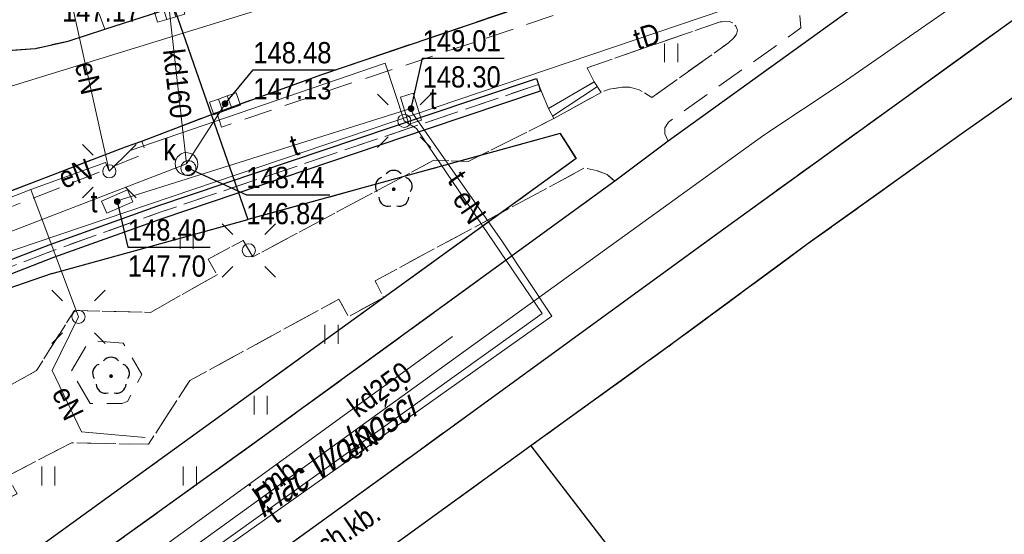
# Model space of a CAD drawing. Header units: metres. Extents: x 5548743 to 5556416, y 5707500 to 5714000.
# Tile 185 of 203: x 5554468 to 5554520, y 5710513 to 5710540. Entities that reach past the tile are written whole.
import ezdxf
from ezdxf.enums import TextEntityAlignment as Align

# ---------------------------------------------------------------- set-up
doc = ezdxf.new("R2010")
doc.units = ezdxf.units.M
doc.header["$MEASUREMENT"] = 0
for name, pattern in [('1.5_0.75', [2.25, 1.5, -0.75]), ('2.25_0.75', [3, 2.25, -0.75]), ('219-1000', [0])]:
    doc.linetypes.add(name, pattern=pattern)
doc.layers.get('0').update_dxf_attribs({"color": 2, "linetype": 'CONTINUOUS', "lineweight": 5})
for name, color, linetype in [('218-kontur użytku gruntowego', 7, 'CONTINUOUS'), ('219-działka ewidencyjna', 7, 'CONTINUOUS'), ('994-Nazwa ulicy', 7, 'CONTINUOUS'), ('chodnik', 7, 'CONTINUOUS'), ('chodnik-Atr17', 7, 'CONTINUOUS'), ('drzewo liściaste', 7, 'CONTINUOUS'), ('jezdnia', 7, 'CONTINUOUS'), ('jezdnia-Atr17', 7, 'CONTINUOUS'), ('komora podziemna', 7, 'CONTINUOUS'), ('kratka ściekowa', 7, 'CONTINUOUS'), ('krawężnik', 7, 'CONTINUOUS'), ('latarnia', 7, 'CONTINUOUS'), ('przewód elektroenergetyczny podziemny', 7, 'CONTINUOUS'), ('przewód elektroenergetyczny podziemny-Atr1', 7, 'CONTINUOUS'), ('przewód kanalizacyjny', 7, 'CONTINUOUS'), ('przewód kanalizacyjny-Atr1', 7, 'CONTINUOUS'), ('przewód telekomunikacyjny podziemny', 7, 'CONTINUOUS'), ('przewód telekomunikacyjny podziemny-Atr1', 7, 'CONTINUOUS'), ('przewód wodociągowy', 7, 'CONTINUOUS'), ('rzedna', 7, 'CONTINUOUS'), ('rzedna-Atr2', 7, 'CONTINUOUS'), ('rzedna-Atr3', 7, 'CONTINUOUS'), ('schody w ciągu komunikacyjnym', 7, 'CONTINUOUS'), ('szafa telekomunikacyjna lub kontener', 7, 'CONTINUOUS'), ('szafa telekomunikacyjna lub kontener-Atr17', 7, 'CONTINUOUS'), ('słup przewodów napowietrznych', 7, 'CONTINUOUS'), ('trawnik', 7, 'CONTINUOUS'), ('właz do komory lub kanału - okrągły', 7, 'CONTINUOUS'), ('właz do komory lub kanału - okrągły-Atr17', 7, 'CONTINUOUS'), ('ściana oporowa (linia)', 7, 'CONTINUOUS')]:
    doc.layers.add(name, color=color, linetype=linetype)
doc.styles.get("Standard").update_dxf_attribs({"font": 'Working1250', "width": 0.75})
doc.linetypes.add('otdn_1000', pattern='A,7,0,[21,ksztalty.shx,S=0.7,R=0,X=0,Y=0]', length=7)

# ---------------------------------------------------------------- blocks, each defined once
blk = doc.blocks.new('OP021')
at = {"linetype": 'Continuous', "lineweight": 13}
h = blk.add_hatch(color=0, dxfattribs=at)
edge = h.paths.add_edge_path()
edge.add_arc((0, 0), 0.1, 0, 360)
at = {"color": 0, "linetype": 'Continuous', "lineweight": -3}
for centre, start, end in [((-0.476, 0.154), 110.388, 213.756), ((0, 0.5), 38.316, 141.684), ((0.476, 0.154), 326.244, 69.612), ((-0.294, -0.404), 182.272, 285.64), ((0.294, -0.404), 254.36, 357.728), ((0.294, -0.404), 254.36, 357.728)]:
    blk.add_arc(centre, 0.5, start, end, dxfattribs=at)
blk = doc.blocks.new('SM01')
at = {"color": 0, "linetype": 'Continuous', "lineweight": 13}
for p, q in [((-0.848, 0.848), (-1.414, 1.414)), ((0.849, 0.848), (1.414, 1.414)), ((-0.848, -0.849), (-1.414, -1.414)), ((0.849, -0.849), (1.414, -1.414))]:
    blk.add_line(p, q, dxfattribs=at)
blk.add_circle((0, 0), 0.35, dxfattribs=at)
blk = doc.blocks.new('US20')
at = {"color": 0, "linetype": 'Continuous', "lineweight": 13}
for p, q in [((-0.75, -0.35), (-0.75, 0.35)), ((-0.75, 0.35), (0.75, 0.35)), ((0.75, -0.35), (0.75, 0.35)), ((-0.75, -0.35), (0.75, -0.35))]:
    blk.add_line(p, q, dxfattribs=at)
blk = doc.blocks.new('PW01')
at = {"linetype": 'Continuous', "lineweight": 13}
h = blk.add_hatch(color=0, dxfattribs=at)
edge = h.paths.add_edge_path()
edge.add_arc((0, 0), 0.18, 0, 360)
blk = doc.blocks.new('TU04')
at = {"color": 0, "linetype": 'Continuous', "lineweight": 13}
for p, q in [((0, 0), (0, 1)), ((0.7, 0), (0.7, 1))]:
    blk.add_line(p, q, dxfattribs=at)
blk = doc.blocks.new('US05')
at = {"color": 0, "linetype": 'Continuous', "lineweight": 13}
for p, q in [((-0.75, -0.35), (-0.75, 0.35)), ((-0.75, 0.35), (-0.25, 0.35)), ((-0.25, -0.35), (-0.25, 0.35)), ((-0.25, 0.35), (0.25, 0.35)), ((0.25, -0.35), (0.25, 0.35)), ((0.25, 0.35), (0.75, 0.35)), ((0.75, -0.35), (0.75, 0.35)), ((-0.75, -0.35), (-0.25, -0.35)), ((-0.25, -0.35), (0.25, -0.35)), ((0.25, -0.35), (0.75, -0.35))]:
    blk.add_line(p, q, dxfattribs=at)
blk = doc.blocks.new('US22')
at = {"color": 0, "linetype": 'Continuous', "lineweight": 0}
blk.add_circle((0, 0), 0.4, dxfattribs=at)
blk = doc.blocks.new('US15')
at = {"color": 0, "linetype": 'Continuous', "lineweight": 13}
blk.add_circle((0, 0), 0.35, dxfattribs=at)

msp = doc.modelspace()

# ---------------------------------------------------------------- linework, layer by layer
at = {"layer": '218-kontur użytku gruntowego', "color": 70, "linetype": '1.5_0.75', "lineweight": 18, "flags": 128}
for points in [[(5554523.91, 5710538.26), (5554517.53, 5710533.78)], [(5554517.53, 5710533.78), (5554523.91, 5710538.26)], [(5554496.29, 5710533.81), (5554479.74, 5710529.25)], [(5554479.74, 5710529.25), (5554496.29, 5710533.81)], [(5554497.13, 5710532.48), (5554496.29, 5710533.81)], [(5554496.29, 5710533.81), (5554497.13, 5710532.48)], [(5554517.53, 5710533.78), (5554509.44, 5710527.98)], [(5554509.44, 5710527.98), (5554517.53, 5710533.78)], [(5554450.01, 5710498.41), (5554497.13, 5710532.48)], [(5554497.13, 5710532.48), (5554450.01, 5710498.41)], [(5554479.74, 5710529.25), (5554469.37, 5710526.39)], [(5554469.37, 5710526.39), (5554479.74, 5710529.25)], [(5554509.44, 5710527.98), (5554502.24, 5710522.68)], [(5554502.24, 5710522.68), (5554509.44, 5710527.98)], [(5554469.37, 5710526.39), (5554455.19, 5710521.51)], [(5554455.19, 5710521.51), (5554469.37, 5710526.39)], [(5554502.24, 5710522.68), (5554494.74, 5710517.27)], [(5554494.74, 5710517.27), (5554502.24, 5710522.68)], [(5554494.74, 5710517.27), (5554487.22, 5710511.83)], [(5554487.22, 5710511.83), (5554494.74, 5710517.27)]]:
    msp.add_lwpolyline(points, dxfattribs=at)
at = {"layer": '219-działka ewidencyjna', "color": 94, "linetype": '219-1000', "lineweight": 30, "flags": 128}
for points in [[(5554473.56, 5710547.01), (5554479.74, 5710529.25)], [(5554523.91, 5710538.26), (5554517.53, 5710533.78)], [(5554496.29, 5710533.81), (5554479.74, 5710529.25)], [(5554496.29, 5710533.81), (5554497.13, 5710532.48)], [(5554517.53, 5710533.78), (5554509.44, 5710527.98)], [(5554497.13, 5710532.48), (5554450.01, 5710498.41)], [(5554469.37, 5710526.39), (5554479.74, 5710529.25)], [(5554509.44, 5710527.98), (5554502.24, 5710522.68)], [(5554469.37, 5710526.39), (5554455.19, 5710521.51)], [(5554502.24, 5710522.68), (5554494.74, 5710517.27)], [(5554494.74, 5710517.27), (5554487.22, 5710511.83)], [(5554494.74, 5710517.27), (5554503.66, 5710505.67)]]:
    msp.add_lwpolyline(points, dxfattribs=at)
at = {"layer": 'chodnik', "color": 252, "linetype": '1.5_0.75', "lineweight": 18, "flags": 128}
for points in [[(5554443.41, 5710483.75), (5554443.48, 5710483.32), (5554444.89, 5710481.41), (5554456.15, 5710489.37), (5554463.92, 5710495.09), (5554471.81, 5710500.87), (5554478.92, 5710505.94), (5554487.22, 5710511.83), (5554494.74, 5710517.27), (5554502.24, 5710522.68), (5554509.44, 5710527.98), (5554517.53, 5710533.78), (5554523.91, 5710538.26), (5554526.95, 5710540.3), (5554530.39, 5710542.48), (5554529.99, 5710543.17), (5554531.67, 5710544.37), (5554540.15, 5710548.3), (5554542.17, 5710544.15), (5554543.16, 5710544.62), (5554541.6, 5710547.89), (5554545.78, 5710549.93), (5554545.46, 5710550.59), (5554552.12, 5710553.48), (5554553.39, 5710550.56), (5554546.96, 5710547.54), (5554547.39, 5710546.68), (5554550.44, 5710548.15), (5554556.72, 5710551.2), (5554557.91, 5710550.65), (5554560.57, 5710542.33), (5554562.25, 5710537.06), (5554562.95, 5710534.86), (5554564.19, 5710535.17), (5554563.68, 5710537.46), (5554563.06, 5710540.12), (5554562.14, 5710542.87), (5554557.72, 5710555.64), (5554557.27, 5710556.62), (5554556.75, 5710557.41), (5554555.64, 5710558.2), (5554554.78, 5710558.61), (5554553.78, 5710558.9), (5554553.05, 5710558.68), (5554534.16, 5710549.88), (5554521.64, 5710540.81), (5554505.22, 5710528.95), (5554488.48, 5710516.77), (5554467.28, 5710501.44), (5554443.47, 5710484.11)], [(5554428.68, 5710510.32), (5554428.71, 5710509.3), (5554428.85, 5710508.67), (5554429.18, 5710508.02), (5554431.12, 5710505.17), (5554431.32, 5710505.12), (5554431.07, 5710506.29), (5554431.03, 5710507.25), (5554431.24, 5710508.44), (5554431.65, 5710509.37), (5554432.29, 5710510.32), (5554433.29, 5710511.27), (5554434, 5710511.81), (5554444.33, 5710517.21), (5554446.4, 5710513.15), (5554444.44, 5710509.96), (5554443.56, 5710510), (5554443.1, 5710510.82), (5554441.95, 5710510.8), (5554441.42, 5710509.98), (5554440.44, 5710509.96), (5554439.99, 5710509.05), (5554440.34, 5710508.14), (5554439.92, 5710507.26), (5554440.52, 5710506.42), (5554441.51, 5710506.3), (5554441.99, 5710505.52), (5554443.06, 5710505.47), (5554444.6, 5710506.4), (5554445.11, 5710507), (5554446.04, 5710505.19), (5554445.25, 5710505.1), (5554444.66, 5710504.35), (5554443.68, 5710504.28), (5554443.05, 5710503.38), (5554443.6, 5710502.46), (5554443.17, 5710501.64), (5554443.67, 5710500.76), (5554444.68, 5710500.67), (5554445.14, 5710499.85), (5554446.21, 5710499.93), (5554446.83, 5710500.71), (5554447.76, 5710500.74), (5554448.26, 5710501.67), (5554447.82, 5710502.52), (5554448.35, 5710503.32), (5554451.99, 5710503.2), (5554454.86, 5710499.22), (5554457.35, 5710501.07), (5554454.72, 5710504.86), (5554456.51, 5710508.06), (5554456.13, 5710508.89), (5554456.44, 5710509.78), (5554456.55, 5710509.97), (5554465.15, 5710514.6), (5554465.57, 5710513.75), (5554467.51, 5710514.73), (5554466.99, 5710515.66), (5554470.4, 5710517.43), (5554474.47, 5710517.35), (5554476.66, 5710520.72), (5554484.57, 5710525.04), (5554485.07, 5710524.1), (5554486.93, 5710525.13), (5554486.48, 5710526.01), (5554497.58, 5710531.99), (5554498.19, 5710531.86), (5554498.78, 5710531.64), (5554499.18, 5710531.28), (5554502.01, 5710533.41), (5554501.83, 5710533.8), (5554501.84, 5710534.12), (5554502.03, 5710534.42), (5554509.05, 5710539.4), (5554508.94, 5710540.48), (5554508.06, 5710540.87), (5554508.43, 5710541.64), (5554507.85, 5710542.54), (5554506.95, 5710542.6), (5554506.5, 5710543.63), (5554491.87, 5710538.69), (5554484.57, 5710536.26), (5554478.34, 5710534.15), (5554478.09, 5710534.93), (5554474.12, 5710533.41), (5554474.36, 5710532.77), (5554472.05, 5710531.84), (5554446.11, 5710521.62), (5554445.81, 5710522.28), (5554442.07, 5710520.41), (5554442.42, 5710519.81), (5554435.85, 5710516.32), (5554433.79, 5710515.24), (5554429.41, 5710512.9), (5554429.18, 5710512.41), (5554428.8, 5710511.3)], [(5554449.19, 5710514.61), (5554447.05, 5710518.61), (5554450.52, 5710520.17), (5554455.98, 5710522.44), (5554469.34, 5710527.58), (5554475.09, 5710529.64), (5554489.2, 5710534.4), (5554495.14, 5710536.4), (5554495.67, 5710535.14), (5554498.1, 5710536.54), (5554497.72, 5710537.29), (5554504.77, 5710539.73), (5554505.25, 5710539.75), (5554505.46, 5710539.66), (5554505.59, 5710539.5), (5554505.68, 5710539.29), (5554505.64, 5710539.07), (5554505.48, 5710538.86), (5554505.21, 5710538.61), (5554501.15, 5710535.72), (5554500.47, 5710536.13), (5554499.98, 5710536.26), (5554499.57, 5710536.26), (5554498.89, 5710536.16), (5554498.46, 5710535.99), (5554495.96, 5710534.6), (5554491.42, 5710532.33), (5554489.59, 5710532.39), (5554480, 5710527.27), (5554479.5, 5710528.15), (5554477.63, 5710527.15), (5554478.11, 5710526.33), (5554474.59, 5710524.33), (5554470.55, 5710524.44), (5554468.54, 5710521.25), (5554460.56, 5710516.84), (5554460.1, 5710517.7), (5554458.18, 5710516.77), (5554458.65, 5710515.83), (5554454.47, 5710513.6), (5554454.27, 5710513.7), (5554453.35, 5710513.75), (5554452.88, 5710514.57)], [(5554470.39, 5710521.24), (5554471.18, 5710522.59), (5554471.58, 5710522.83), (5554473.14, 5710522.7), (5554474.12, 5710521.05), (5554473.37, 5710519.62), (5554473.07, 5710519.51), (5554471.39, 5710519.51)]]:
    msp.add_lwpolyline(points, close=True, dxfattribs=at)
at = {"layer": 'jezdnia', "color": 252, "linetype": '2.25_0.75', "lineweight": 18, "flags": 128}
for points in [[(5554412.43, 5710514.29), (5554408.24, 5710510.92), (5554418.66, 5710508.44), (5554419.59, 5710509.15), (5554420.38, 5710509.5), (5554421.46, 5710509.6), (5554422.36, 5710509.47), (5554423.16, 5710509.24), (5554423.89, 5710508.85), (5554424.46, 5710508.45), (5554428.69, 5710502.64), (5554439.05, 5710488.34), (5554439.27, 5710487.75), (5554439.32, 5710487.1), (5554439.14, 5710486.55), (5554438.1, 5710485.76), (5554437.65, 5710485.71), (5554436.85, 5710485.85), (5554441.68, 5710479.01), (5554444.19, 5710480.86), (5554442.45, 5710483.36), (5554443.47, 5710484.11), (5554467.28, 5710501.44), (5554488.48, 5710516.77), (5554505.22, 5710528.95), (5554521.64, 5710540.81), (5554534.16, 5710549.88), (5554542.28, 5710555.84), (5554542.73, 5710556.08), (5554548.69, 5710558.31), (5554550.14, 5710558.79), (5554550.8, 5710559.03), (5554551.51, 5710559.12), (5554552.37, 5710559.08), (5554553.78, 5710558.9), (5554554.78, 5710558.61), (5554555.64, 5710558.2), (5554556.75, 5710557.41), (5554557.27, 5710556.62), (5554557.72, 5710555.64), (5554562.19, 5710557.43), (5554562.14, 5710560.52), (5554558, 5710570.33), (5554557.22, 5710570.54), (5554556.66, 5710571.02), (5554556.14, 5710571.5), (5554555.73, 5710572.18), (5554551.34, 5710570.77), (5554551.5, 5710569.95), (5554551.48, 5710569.22), (5554551.26, 5710568.27), (5554550.9, 5710567.4), (5554550.49, 5710566.63), (5554550, 5710565.93), (5554549.32, 5710565.24), (5554547.89, 5710564.5), (5554545.11, 5710563.32), (5554541.28, 5710561.94), (5554534.34, 5710559.41), (5554531.12, 5710560.98), (5554521.77, 5710557.63), (5554514.14, 5710555.67), (5554512.15, 5710552.94), (5554509.31, 5710551.99), (5554508.96, 5710551.99), (5554508.15, 5710552.25), (5554507.64, 5710552.54), (5554506.95, 5710553.08), (5554506.33, 5710553.74), (5554505.62, 5710554.6), (5554504.27, 5710557.08), (5554503.76, 5710559.81), (5554500.07, 5710560.85), (5554495.64, 5710558.86), (5554496.41, 5710557.66), (5554496.92, 5710556.29), (5554497.23, 5710555.1), (5554497.4, 5710553.9), (5554497.47, 5710552.1), (5554497.29, 5710550.89), (5554497.03, 5710549.78), (5554496.59, 5710548.91), (5554496.04, 5710547.96), (5554495.73, 5710547.56), (5554494.8, 5710547.25), (5554491.67, 5710548.63), (5554486.93, 5710547.1), (5554485.39, 5710546.56), (5554480.26, 5710544.86), (5554478.27, 5710541.32), (5554476.06, 5710540.6), (5554472.16, 5710539.33), (5554470.22, 5710538.71), (5554468.48, 5710538.32), (5554467.02, 5710538.21), (5554465.68, 5710538.2), (5554464.68, 5710538.33), (5554463.62, 5710538.55), (5554462.32, 5710538.98), (5554460.78, 5710539.89), (5554459.64, 5710540.79), (5554459.04, 5710541.45), (5554456.35, 5710545.55), (5554450.55, 5710542.97), (5554450.88, 5710541.78), (5554451.08, 5710540.23), (5554451.01, 5710538.73), (5554450.66, 5710537.42), (5554450.07, 5710535.93), (5554449.39, 5710534.73), (5554448.6, 5710533.68), (5554447.4, 5710532.83), (5554442.88, 5710530.78), (5554440.1, 5710529.43), (5554437.5, 5710528.21), (5554433.01, 5710525.89), (5554428.59, 5710523.58), (5554424.16, 5710521.11), (5554422.19, 5710520.04), (5554421.57, 5710519.67), (5554417.2, 5710517.18), (5554414.65, 5710515.66)], [(5554428.71, 5710509.3), (5554428.68, 5710510.32), (5554428.8, 5710511.3), (5554429.18, 5710512.41), (5554429.41, 5710512.9), (5554429.89, 5710513.58), (5554430.34, 5710514.03), (5554432.33, 5710515.38), (5554437.11, 5710517.92), (5554442.07, 5710520.41), (5554445.81, 5710522.28), (5554447.94, 5710523.14), (5554451.04, 5710524.57), (5554456.41, 5710526.65), (5554473.26, 5710533.11), (5554474.12, 5710533.41), (5554478.09, 5710534.93), (5554483.66, 5710536.94), (5554498.64, 5710542.03), (5554516.16, 5710548.01), (5554516.93, 5710548), (5554517.64, 5710547.84), (5554518.12, 5710547.63), (5554518.49, 5710547.33), (5554518.69, 5710546.82), (5554518.62, 5710546.31), (5554518.49, 5710545.68), (5554518.25, 5710545.11), (5554502.01, 5710533.41), (5554499.18, 5710531.28), (5554480.51, 5710517.72), (5554457.35, 5710501.07), (5554454.86, 5710499.22), (5554446.83, 5710493.37), (5554446.13, 5710492.94), (5554445.39, 5710492.65), (5554444.53, 5710492.46), (5554443.54, 5710492.36), (5554442.75, 5710492.37), (5554441.95, 5710492.65), (5554440.44, 5710493.3), (5554439.31, 5710494.14), (5554438.58, 5710494.97), (5554431.32, 5710505.12), (5554431.12, 5710505.17), (5554429.18, 5710508.02), (5554428.85, 5710508.67)]]:
    msp.add_lwpolyline(points, close=True, dxfattribs=at)
at = {"layer": 'komora podziemna', "color": 34, "linetype": 'Continuous', "lineweight": 18, "flags": 128}
msp.add_lwpolyline([(5554476.07, 5710531.77), (5554475.99, 5710531.87), (5554475.93, 5710531.98), (5554475.9, 5710532.1), (5554475.89, 5710532.22), (5554475.91, 5710532.35), (5554475.95, 5710532.46), (5554476.02, 5710532.57), (5554476.11, 5710532.66), (5554476.21, 5710532.73), (5554476.33, 5710532.78), (5554476.45, 5710532.8), (5554476.58, 5710532.79), (5554476.7, 5710532.76), (5554476.81, 5710532.71), (5554476.91, 5710532.63), (5554476.99, 5710532.53), (5554477.05, 5710532.42), (5554477.08, 5710532.3), (5554477.09, 5710532.18), (5554477.07, 5710532.05), (5554477.03, 5710531.94), (5554476.96, 5710531.83), (5554476.87, 5710531.74), (5554476.77, 5710531.67), (5554476.65, 5710531.62), (5554476.53, 5710531.6), (5554476.4, 5710531.61), (5554476.28, 5710531.64), (5554476.17, 5710531.69)], close=True, dxfattribs=at)
at = {"layer": 'krawężnik', "color": 252, "linetype": 'Continuous', "lineweight": 25, "flags": 128}
for points in [[(5554444.89, 5710481.41), (5554444.19, 5710480.86), (5554442.45, 5710483.36), (5554443.47, 5710484.11), (5554467.28, 5710501.44), (5554488.48, 5710516.77), (5554505.22, 5710528.95), (5554521.64, 5710540.81), (5554534.16, 5710549.88), (5554542.28, 5710555.84), (5554542.73, 5710556.08), (5554548.69, 5710558.31), (5554550.14, 5710558.79), (5554550.8, 5710559.03), (5554551.51, 5710559.12), (5554552.37, 5710559.08), (5554553.78, 5710558.9), (5554554.78, 5710558.61), (5554555.64, 5710558.2), (5554556.75, 5710557.41), (5554557.27, 5710556.62), (5554557.72, 5710555.64)], [(5554467.02, 5710538.21), (5554468.48, 5710538.32), (5554470.22, 5710538.71), (5554472.16, 5710539.33), (5554476.06, 5710540.6), (5554478.27, 5710541.32), (5554480.26, 5710544.86), (5554485.39, 5710546.56), (5554486.93, 5710547.1), (5554491.67, 5710548.63), (5554494.8, 5710547.25), (5554495.73, 5710547.56), (5554496.04, 5710547.96), (5554496.59, 5710548.91), (5554497.03, 5710549.78), (5554497.29, 5710550.89), (5554497.47, 5710552.1), (5554497.4, 5710553.9), (5554497.23, 5710555.1)], [(5554456.41, 5710526.65), (5554473.26, 5710533.11), (5554474.12, 5710533.41), (5554478.09, 5710534.93), (5554483.66, 5710536.94), (5554498.64, 5710542.03), (5554516.16, 5710548.01), (5554516.93, 5710548), (5554517.64, 5710547.84), (5554518.12, 5710547.63), (5554518.49, 5710547.33), (5554518.69, 5710546.82), (5554518.62, 5710546.31), (5554518.49, 5710545.68), (5554518.25, 5710545.11), (5554502.01, 5710533.41), (5554499.18, 5710531.28), (5554480.51, 5710517.72), (5554457.35, 5710501.07)]]:
    msp.add_lwpolyline(points, dxfattribs=at)
at = {"layer": 'przewód elektroenergetyczny podziemny', "color": 1, "linetype": 'Continuous', "lineweight": 18, "flags": 128}
for points in [[(5554472.4, 5710531.81), (5554470.04, 5710542.38)], [(5554495.34, 5710524.27), (5554488.67, 5710534.07), (5554488.03, 5710534.48), (5554487.02, 5710537.54), (5554473.5, 5710532.91), (5554472.4, 5710531.81)], [(5554472.4, 5710531.81), (5554472.19, 5710532.28), (5554468.24, 5710530.84)], [(5554441.21, 5710518.73), (5554442.08, 5710517.22), (5554448.72, 5710520.16), (5554447.94, 5710522.91), (5554468.24, 5710530.84)], [(5554468.24, 5710530.84), (5554470.77, 5710524.1), (5554469.37, 5710521.26), (5554470.93, 5710518.01), (5554474.3, 5710517.71)], [(5554449.63, 5710491.59), (5554456.84, 5710496.68), (5554471.46, 5710507.19), (5554495.34, 5710524.27)]]:
    msp.add_lwpolyline(points, dxfattribs=at)
at = {"layer": 'przewód kanalizacyjny', "color": 34, "linetype": 'Continuous', "lineweight": 18, "flags": 128}
for points in [[(5554475.58, 5710540.26), (5554476.49, 5710532.2)], [(5554478.53, 5710535.39), (5554476.49, 5710532.2)], [(5554430.94, 5710510.08), (5554437.1, 5710515.57), (5554446.82, 5710520.78), (5554476.49, 5710532.2)], [(5554427.48, 5710507.46), (5554436.43, 5710495.7), (5554438.67, 5710497.03), (5554439.81, 5710495.23), (5554440.65, 5710493.91), (5554443.63, 5710489.11), (5554469.09, 5710507.45), (5554490.58, 5710523.05)]]:
    msp.add_lwpolyline(points, dxfattribs=at)
at = {"layer": 'przewód telekomunikacyjny podziemny', "color": 30, "linetype": 'Continuous', "lineweight": 18, "flags": 128}
for points in [[(5554374.01, 5710454.75), (5554369.95, 5710464.56), (5554368.86, 5710465.36), (5554380.31, 5710483.95), (5554389.55, 5710494.24), (5554395.67, 5710499.5), (5554427.9, 5710522.38), (5554455.78, 5710532.81), (5554483.92, 5710541.5), (5554524.38, 5710553.96), (5554539.21, 5710559.79), (5554555.97, 5710566.98), (5554585.2, 5710580.72), (5554598.19, 5710584.52), (5554607.28, 5710586.33), (5554615.01, 5710584.66), (5554643.84, 5710573.06)], [(5554463.96, 5710526.5), (5554509.61, 5710541.95), (5554538.34, 5710551.3)], [(5554495.84, 5710524.13), (5554493.24, 5710528.08), (5554488.46, 5710534.89), (5554488.39, 5710535.13), (5554488.15, 5710535.06), (5554473.04, 5710530.32), (5554472.82, 5710530.21)], [(5554450.27, 5710491.85), (5554495.84, 5710524.13)]]:
    msp.add_lwpolyline(points, dxfattribs=at)
at = {"layer": 'przewód wodociągowy', "color": 5, "linetype": 'Continuous', "lineweight": 18, "flags": 128}
msp.add_lwpolyline([(5554556.04, 5710561.88), (5554535.46, 5710553.29), (5554511.24, 5710536.47), (5554507.09, 5710533.72), (5554491.27, 5710522.32), (5554469.63, 5710506.69), (5554453.15, 5710494.76)], dxfattribs=at)
at = {"layer": 'rzedna-Atr2', "color": 252, "flags": 128}
for points in [[(5554488.39, 5710535.13), (5554489, 5710537.81), (5554493.323, 5710537.81)], [(5554478.53, 5710535.39), (5554480.03, 5710537.18), (5554484.408, 5710537.18)], [(5554476.59, 5710531.97), (5554479.66, 5710530.57), (5554484.086, 5710530.57)], [(5554472.82, 5710530.21), (5554473.38, 5710527.79), (5554477.75, 5710527.79)]]:
    msp.add_lwpolyline(points, dxfattribs=at)
at = {"layer": 'schody w ciągu komunikacyjnym', "color": 252, "linetype": 'Continuous', "lineweight": 18, "flags": 128}
msp.add_lwpolyline([(5554498.46, 5710535.99), (5554498.1, 5710536.54), (5554495.67, 5710535.14), (5554495.96, 5710534.6)], close=True, dxfattribs=at)
msp.add_lwpolyline([(5554498.26, 5710536.295), (5554495.886, 5710534.738)], dxfattribs=at)
at = {"layer": 'trawnik', "color": 252, "linetype": '1.5_0.75', "lineweight": 18, "flags": 128}
for points in [[(5554460.78, 5710539.89), (5554462.32, 5710538.98), (5554463.62, 5710538.55), (5554464.68, 5710538.33), (5554465.68, 5710538.2), (5554467.02, 5710538.21), (5554468.48, 5710538.32), (5554470.22, 5710538.71), (5554472.16, 5710539.33), (5554470.68, 5710543.52)], [(5554497.72, 5710537.29), (5554498.1, 5710536.54), (5554498.46, 5710535.99), (5554498.89, 5710536.16), (5554499.57, 5710536.26), (5554499.98, 5710536.26), (5554500.47, 5710536.13), (5554501.15, 5710535.72), (5554505.21, 5710538.61), (5554505.48, 5710538.86), (5554505.64, 5710539.07), (5554505.68, 5710539.29), (5554505.59, 5710539.5), (5554505.46, 5710539.66), (5554505.25, 5710539.75), (5554504.77, 5710539.73)], [(5554495.14, 5710536.4), (5554489.2, 5710534.4), (5554475.09, 5710529.64), (5554469.34, 5710527.58), (5554455.98, 5710522.44), (5554450.52, 5710520.17), (5554447.05, 5710518.61), (5554449.19, 5710514.61), (5554452.88, 5710514.57), (5554453.35, 5710513.75), (5554454.27, 5710513.7), (5554454.47, 5710513.6), (5554458.65, 5710515.83), (5554458.18, 5710516.77), (5554460.1, 5710517.7), (5554460.56, 5710516.84), (5554468.54, 5710521.25), (5554470.55, 5710524.44), (5554474.59, 5710524.33), (5554478.11, 5710526.33), (5554477.63, 5710527.15), (5554479.5, 5710528.15), (5554480, 5710527.27), (5554489.59, 5710532.39), (5554491.42, 5710532.33), (5554495.96, 5710534.6), (5554495.67, 5710535.14)], [(5554457.35, 5710501.07), (5554480.51, 5710517.72), (5554499.18, 5710531.28), (5554498.78, 5710531.64), (5554498.19, 5710531.86), (5554497.58, 5710531.99), (5554486.48, 5710526.01), (5554486.93, 5710525.13), (5554485.07, 5710524.1), (5554484.57, 5710525.04), (5554476.66, 5710520.72), (5554474.47, 5710517.35), (5554470.4, 5710517.43), (5554466.99, 5710515.66), (5554467.51, 5710514.73), (5554465.57, 5710513.75), (5554465.15, 5710514.6), (5554456.55, 5710509.97), (5554456.44, 5710509.78), (5554456.13, 5710508.89), (5554456.51, 5710508.06), (5554454.72, 5710504.86)]]:
    msp.add_lwpolyline(points, close=True, dxfattribs=at)
at = {"layer": 'ściana oporowa (linia)', "color": 252}
for p, q in [((5554489.088, 5710534.732), (5554495.028, 5710536.732)), ((5554474.975, 5710529.971), (5554489.088, 5710534.732)), ((5554469.218, 5710527.908), (5554474.975, 5710529.971)), ((5554455.85, 5710522.765), (5554469.218, 5710527.908))]:
    msp.add_line(p, q, dxfattribs=at)
at = {"layer": 'ściana oporowa (linia)', "color": 252, "linetype": 'Continuous'}
for p, q in [((5554495.028, 5710536.732), (5554495.14, 5710536.4)), ((5554495.14, 5710536.4), (5554495.252, 5710536.068))]:
    msp.add_line(p, q, dxfattribs=at)
at = {"layer": 'ściana oporowa (linia)', "color": 252, "linetype": 'otdn_1000'}
for p, q in [((5554489.312, 5710534.068), (5554495.252, 5710536.068)), ((5554475.205, 5710529.309), (5554489.312, 5710534.068)), ((5554469.462, 5710527.252), (5554475.205, 5710529.309)), ((5554456.11, 5710522.115), (5554469.462, 5710527.252))]:
    msp.add_line(p, q, dxfattribs=at)

# ---------------------------------------------------------------- block references
at = {"layer": 'drzewo liściaste', "color": 3, "linetype": 'Continuous', "lineweight": 18}
for p in [(5554487.47, 5710530.86), (5554472.49, 5710520.96)]:
    msp.add_blockref('OP021', p, dxfattribs=at)
at = {"layer": 'kratka ściekowa', "color": 34, "linetype": 'Continuous', "lineweight": 18}
for p, rotation in [((5554475.58, 5710540.26), 16.448), ((5554478.53, 5710535.39), 19.714)]:
    msp.add_blockref('US05', p, dxfattribs=dict(at, rotation=rotation))
at = {"layer": 'latarnia', "color": 252, "linetype": 'Continuous', "lineweight": 18}
for p in [(5554488.03, 5710534.48), (5554472.4, 5710531.81), (5554479.79, 5710527.62), (5554470.77, 5710524.1)]:
    msp.add_blockref('SM01', p, dxfattribs=at)
at = {"layer": 'rzedna', "color": 252, "linetype": 'Continuous', "lineweight": 18}
for p in [(5554478.53, 5710535.39), (5554488.39, 5710535.13), (5554476.59, 5710531.97), (5554472.82, 5710530.21)]:
    msp.add_blockref('PW01', p, dxfattribs=at)
at = {"layer": 'szafa telekomunikacyjna lub kontener', "color": 30, "linetype": 'Continuous', "lineweight": 18}
for p, rotation in [((5554488.39, 5710535.13), 287.14), ((5554472.82, 5710530.21), 23.294)]:
    msp.add_blockref('US20', p, dxfattribs=dict(at, rotation=rotation))
at = {"layer": 'słup przewodów napowietrznych', "color": 252, "linetype": 'Continuous', "lineweight": 18}
msp.add_blockref('US15', (5554479.79, 5710527.62), dxfattribs=at)
at = {"layer": 'trawnik', "color": 252, "linetype": 'Continuous', "lineweight": 18}
for p in [(5554501.817, 5710537.584), (5554476.149, 5710527.699), (5554483.819, 5710522.669), (5554480.069, 5710518.919), (5554468.819, 5710515.169), (5554476.319, 5710515.169)]:
    msp.add_blockref('TU04', p, dxfattribs=at)
at = {"layer": 'właz do komory lub kanału - okrągły', "color": 252, "linetype": 'Continuous', "lineweight": 18}
msp.add_blockref('US22', (5554476.59, 5710531.97), dxfattribs=at)

# ---------------------------------------------------------------- texts
at = {"layer": '994-Nazwa ulicy', "color": 252, "linetype": 'Continuous', "lineweight": 18, "oblique": 15, "width": 0.79}
msp.add_text('Plac Wolności', height=1.5, rotation=33.799, dxfattribs=at).set_placement((5554480.09, 5710514.02), align=Align.MIDDLE_LEFT)
at = {"layer": 'chodnik-Atr17', "color": 252, "width": 0.9}
msp.add_text('ch.kb.', height=1.125, rotation=34.065, dxfattribs=at).set_placement((5554483.89, 5710511.4))
at = {"layer": 'jezdnia-Atr17', "color": 252, "width": 0.9}
msp.add_text('j.mb.', height=1.125, rotation=35.871, dxfattribs=at).set_placement((5554480.37, 5710514.21))
at = {"layer": 'przewód elektroenergetyczny podziemny-Atr1', "color": 1, "width": 0.9}
for rotation, p in [(282.586, (5554471.11, 5710537.6)), (20.029, (5554469.78, 5710531.4)), (304.239, (5554491, 5710530.65)), (295.641, (5554469.83, 5710520.31)), (35.574, (5554485.03, 5710516.9))]:
    msp.add_text('eN', height=1.125, rotation=rotation, dxfattribs=at).set_placement(p, align=Align.MIDDLE_LEFT)
at = {"layer": 'przewód kanalizacyjny-Atr1', "color": 34, "width": 0.9}
for s, rotation, p in [('kd160', 276.441, (5554475.8, 5710538.29)), ('kd250', 35.977, (5554485.23, 5710519.17))]:
    msp.add_text(s, height=1.125, rotation=rotation, dxfattribs=at).set_placement(p, align=Align.MIDDLE_LEFT)
at = {"layer": 'przewód telekomunikacyjny podziemny-Atr1', "color": 30, "width": 0.9}
for s, rotation, p in [('tD', 17.386, (5554500.23, 5710538.77)), ('t', 17.416, (5554482.02, 5710533.14)), ('t', 305.065, (5554490.74, 5710531.64)), ('t', 35.312, (5554480.9, 5710513.55))]:
    msp.add_text(s, height=1.125, rotation=rotation, dxfattribs=at).set_placement(p, align=Align.MIDDLE_LEFT)
at = {"layer": 'rzedna-Atr2', "color": 252, "width": 0.9}
for s, p in [('149.01', (5554489, 5710537.821)), ('148.48', (5554480.03, 5710537.191)), ('148.44', (5554479.66, 5710530.581)), ('148.40', (5554473.38, 5710527.801))]:
    msp.add_text(s, height=1.125, dxfattribs=at).set_placement(p, align=Align.BOTTOM_LEFT)
at = {"layer": 'rzedna-Atr3', "color": 252, "width": 0.9}
for s, p in [('147.17', (5554469.892, 5710539.399)), ('148.30', (5554489, 5710535.909)), ('147.13', (5554480.03, 5710535.279)), ('146.84', (5554479.66, 5710528.669)), ('147.70', (5554473.38, 5710525.889))]:
    msp.add_text(s, height=1.125, dxfattribs=at).set_placement(p, align=Align.BOTTOM_LEFT)
at = {"layer": 'szafa telekomunikacyjna lub kontener-Atr17', "color": 30, "width": 0.9}
for p in [(5554489.37, 5710535.11), (5554471.4, 5710529.63)]:
    msp.add_text('t', height=1.125, dxfattribs=at).set_placement(p)
at = {"layer": 'właz do komory lub kanału - okrągły-Atr17', "color": 252, "width": 0.9}
msp.add_text('k', height=1.125, dxfattribs=at).set_placement((5554475.26, 5710532.39))

doc.saveas('drawing.dxf')
